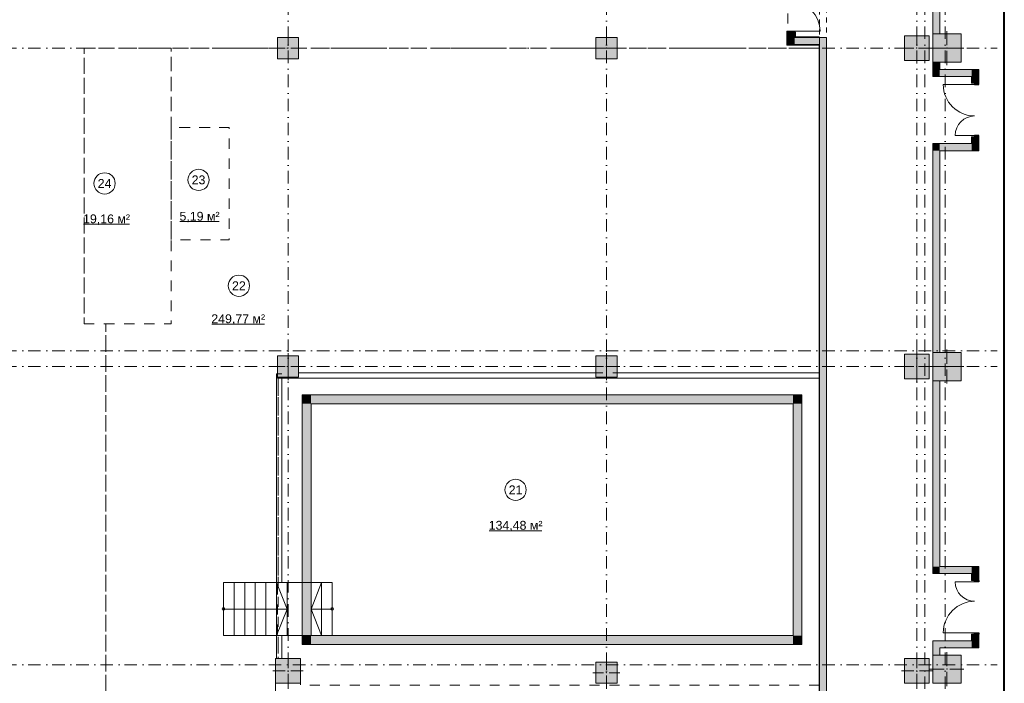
# Model space of a CAD drawing. Header units: millimetres. Extents: x 0 to 1184, y 0 to 836.
# Tile 56 of 66: x 906 to 1184, y 360 to 548. Entities that reach past the tile are written whole.
import ezdxf
from ezdxf.xclip import XClip

# ---------------------------------------------------------------- set-up
doc = ezdxf.new("R2010")
doc.units = ezdxf.units.MM
doc.header["$MEASUREMENT"] = 0
doc.header["$XCLIPFRAME"] = 0
for name, pattern in [('короткая штриховая', [2.822222, 1.411111, -1.411111]), ('Штриховая', [5.644444, 2.822222, -2.822222]), ('Штрихпунктирная', [6.702778, 3.527778, -1.763889, 0, -1.411111])]:
    doc.linetypes.add(name, pattern=pattern)
for name, color, linetype in [('Конструктив - ГКЛ', 7, 'Continuous'), ('Конструктив - Колонны', 7, 'Continuous'), ('Конструктив - Лестницы в бассейны', 7, 'Continuous'), ('Конструктив - стены бассейнов жб нов', 7, 'Continuous'), ('Конструктив - Стены Блок 200 нов', 7, 'Continuous'), ('Конструктив - Стены Внутр сущ.', 7, 'Continuous'), ('Элемент Модели - Зона', 7, 'Continuous'), ('Элемент Модели - Оси', 7, 'Continuous')]:
    doc.layers.add(name, color=color, linetype=linetype)
doc.styles.add('СГЕНЕРИР_СТИЛЬ_3', font='txt')

# ---------------------------------------------------------------- blocks, each defined once
blk = doc.blocks.new('Чертеж_4_4', base_point=(-278.48, 89.56))
at = {"layer": 'Конструктив - ГКЛ', "linetype": 'Continuous', "lineweight": 0, "true_color": 0x000000}
for points in [[(1131.65, 542.56), (1131.77, 542.56), (1131.77, 542.66), (1131.65, 542.66)], [(1131.65, 540.56), (1131.65, 272.81), (1131.77, 272.81), (1131.77, 540.56)]]:
    blk.add_hatch(color=18, dxfattribs=at).paths.add_polyline_path(points)
at = {"layer": 'Конструктив - Колонны', "linetype": 'Continuous', "lineweight": 0, "true_color": 0x000000}
for points in [[(1155.77, 536.06), (1162.77, 536.06), (1162.77, 543.06), (1155.77, 543.06)], [(1163.77, 535.56), (1171.77, 535.56), (1171.77, 543.56), (1163.77, 543.56)], [(978.52, 536.56), (984.52, 536.56), (984.52, 542.56), (978.52, 542.56)], [(1068.52, 536.56), (1074.52, 536.56), (1074.52, 542.56), (1068.52, 542.56)], [(978.52, 446.56), (984.52, 446.56), (984.52, 452.56), (978.52, 452.56)], [(1068.52, 446.56), (1074.52, 446.56), (1074.52, 452.56), (1068.52, 452.56)], [(1155.77, 446.06), (1162.77, 446.06), (1162.77, 453.06), (1155.77, 453.06)], [(1163.77, 445.56), (1171.77, 445.56), (1171.77, 453.56), (1163.77, 453.56)], [(1163.77, 360.06), (1171.77, 360.06), (1171.77, 368.06), (1163.77, 368.06)], [(978.02, 360.06), (985.02, 360.06), (985.02, 367.06), (978.02, 367.06)], [(1068.52, 360.06), (1074.52, 360.06), (1074.52, 366.06), (1068.52, 366.06)], [(1155.77, 360.06), (1162.77, 360.06), (1162.77, 367.06), (1155.77, 367.06)]]:
    blk.add_hatch(color=18, dxfattribs=at).paths.add_polyline_path(points)
at = {"layer": 'Конструктив - стены бассейнов жб нов', "linetype": 'Continuous', "lineweight": 0, "true_color": 0x000000}
for points in [[(988.02, 439.06), (985.52, 441.56), (985.52, 439.06)], [(988.02, 441.56), (985.52, 441.56), (988.02, 439.06)], [(988.02, 439.06), (1124.27, 439.06), (1124.27, 441.56), (988.02, 441.56)], [(1124.27, 439.06), (1126.77, 441.56), (1124.27, 441.56)], [(1124.27, 439.06), (1126.77, 439.06), (1126.77, 441.56)], [(988.02, 373.56), (988.02, 439.06), (985.52, 439.06), (985.52, 373.56)], [(1124.27, 439.06), (1124.27, 373.56), (1126.77, 373.56), (1126.77, 439.06)], [(988.02, 373.56), (985.52, 371.06), (988.02, 371.06)], [(985.52, 373.56), (985.52, 371.06), (988.02, 373.56)], [(1124.27, 373.56), (988.02, 373.56), (988.02, 371.06), (1124.27, 371.06)], [(1124.27, 371.06), (1126.77, 371.06), (1124.27, 373.56)], [(1124.27, 373.56), (1126.77, 371.06), (1126.77, 373.56)]]:
    blk.add_hatch(color=18, dxfattribs=at).paths.add_polyline_path(points)
at = {"layer": 'Конструктив - Стены Блок 200 нов', "linetype": 'Continuous', "lineweight": 0, "true_color": 0x000000}
for points in [[(1122.57, 543.91), (1123.72, 543.91), (1123.72, 544.31), (1122.57, 544.31)], [(1122.57, 540.56), (1122.77, 540.56), (1122.77, 543.91), (1122.57, 543.91)], [(1122.77, 542.56), (1124.77, 542.56), (1124.77, 543.91), (1123.72, 543.91), (1122.77, 543.91)], [(1124.97, 543.91), (1124.97, 544.11), (1123.72, 544.11), (1123.72, 543.91), (1124.77, 543.91)], [(1124.77, 542.76), (1124.97, 542.76), (1124.97, 543.91), (1124.77, 543.91)], [(1124.97, 542.76), (1124.77, 542.56), (1124.97, 542.56)], [(1124.77, 542.76), (1124.77, 542.56), (1124.97, 542.76)], [(1124.97, 542.56), (1131.65, 542.56), (1131.65, 542.76), (1124.97, 542.76)], [(1122.57, 540.36), (1122.77, 540.36), (1122.77, 540.56)], [(1122.57, 540.56), (1122.57, 540.36), (1122.77, 540.56)], [(1124.77, 542.56), (1122.77, 540.56), (1124.77, 540.56)], [(1122.77, 542.56), (1122.77, 540.56), (1124.77, 542.56)], [(1122.77, 540.56), (1122.77, 540.36), (1131.65, 540.36), (1131.65, 540.56)], [(1124.77, 540.56), (1131.65, 540.56), (1131.65, 542.56), (1124.77, 542.56)], [(1131.65, 542.56), (1131.65, 540.56), (1131.77, 540.56), (1131.77, 542.56)], [(1131.72, 542.56), (1131.72, 540.56), (1131.77, 540.56), (1131.77, 542.56)]]:
    blk.add_hatch(color=18, dxfattribs=at).paths.add_polyline_path(points)
at = {"layer": 'Конструктив - Стены Внутр сущ.', "linetype": 'Continuous', "lineweight": 0, "true_color": 0x000000}
for points in [[(1163.77, 570.56), (1163.77, 543.56), (1165.77, 543.56), (1165.77, 570.56)], [(1131.77, 449.56), (1133.77, 449.56), (1133.77, 542.56), (1131.77, 542.56)], [(1163.77, 533.56), (1165.77, 533.56), (1165.77, 535.56), (1163.77, 535.56)], [(1165.77, 533.56), (1163.77, 531.56), (1165.77, 531.56)], [(1165.77, 533.56), (1163.77, 533.56), (1163.77, 531.56)], [(1165.77, 531.56), (1174.77, 531.56), (1174.77, 533.56), (1165.77, 533.56)], [(1174.77, 531.56), (1176.77, 533.56), (1174.77, 533.56)], [(1174.77, 531.56), (1176.77, 531.56), (1176.77, 533.56)], [(1174.77, 531.56), (1174.77, 529.66), (1176.77, 529.66), (1176.77, 531.56)], [(1175.62, 529.66), (1175.62, 529.26), (1176.77, 529.26), (1176.77, 529.66)], [(1163.77, 510.56), (1165.77, 510.56), (1163.77, 512.56)], [(1163.77, 512.56), (1165.77, 510.56), (1165.77, 512.56)], [(1174.77, 512.56), (1165.77, 512.56), (1165.77, 510.56), (1174.77, 510.56)], [(1174.77, 512.56), (1176.77, 512.56), (1176.77, 514.46), (1174.77, 514.46)], [(1174.77, 510.56), (1176.77, 510.56), (1174.77, 512.56)], [(1174.77, 512.56), (1176.77, 510.56), (1176.77, 512.56)], [(1176.77, 514.46), (1176.77, 514.86), (1175.62, 514.86), (1175.62, 514.46)], [(1163.77, 510.56), (1163.77, 453.56), (1165.77, 453.56), (1165.77, 510.56)], [(1133.77, 197.76), (1133.77, 449.56), (1131.77, 449.56), (1131.77, 197.76)], [(1163.77, 393.06), (1165.77, 393.06), (1165.77, 445.56), (1163.77, 445.56)], [(1165.77, 393.06), (1163.77, 391.06), (1165.77, 391.06)], [(1165.77, 393.06), (1163.77, 393.06), (1163.77, 391.06)], [(1165.77, 391.06), (1174.77, 391.06), (1174.77, 393.06), (1165.77, 393.06)], [(1174.77, 391.06), (1176.77, 393.06), (1174.77, 393.06)], [(1174.77, 391.06), (1176.77, 391.06), (1176.77, 393.06)], [(1174.77, 391.06), (1174.77, 389.16), (1176.77, 389.16), (1176.77, 391.06)], [(1176.77, 389.16), (1175.62, 389.16), (1175.62, 388.76), (1176.77, 388.76)], [(1174.77, 372.06), (1176.77, 372.06), (1176.77, 373.96), (1174.77, 373.96)], [(1175.62, 373.96), (1176.77, 373.96), (1176.77, 374.36), (1175.62, 374.36)], [(1163.77, 372.06), (1163.77, 368.06), (1165.77, 368.06), (1165.77, 372.06)], [(1174.77, 372.06), (1165.77, 372.06), (1165.77, 370.06), (1174.77, 370.06)], [(1174.77, 370.06), (1176.77, 370.06), (1174.77, 372.06)], [(1174.77, 372.06), (1176.77, 370.06), (1176.77, 372.06)]]:
    blk.add_hatch(color=18, dxfattribs=at).paths.add_polyline_path(points)
at = {"layer": 'Конструктив - ГКЛ', "color": 251, "linetype": 'Continuous', "lineweight": 5, "true_color": 0x575757}
blk.add_line((1131.77, 542.66), (1131.65, 542.66), dxfattribs=at)
blk.add_line((1131.77, 542.66), (1131.65, 542.66), dxfattribs=at)
at = {"layer": 'Конструктив - ГКЛ', "color": 251, "linetype": 'Continuous', "lineweight": 20, "true_color": 0x575757}
for p, q in [((1131.77, 542.56), (1131.65, 542.56)), ((1131.77, 542.56), (1131.65, 542.56)), ((1131.65, 540.56), (1131.77, 540.56)), ((1131.65, 540.56), (1131.77, 540.56)), ((1131.77, 540.56), (1131.77, 542.56))]:
    blk.add_line(p, q, dxfattribs=at)
at = {"layer": 'Конструктив - ГКЛ', "color": 251, "linetype": 'Continuous', "lineweight": 20, "true_color": 0x575757, "flags": 128}
for points in [[(1131.65, 542.66), (1131.65, 542.56)], [(1131.65, 540.56), (1131.65, 272.81)], [(1131.77, 272.81), (1131.77, 542.66)]]:
    blk.add_lwpolyline(points, dxfattribs=at)
at = {"layer": 'Конструктив - Колонны', "color": 251, "linetype": 'Continuous', "lineweight": 5, "true_color": 0x575757}
for p, q in [((981.52, 540.36), (981.52, 543.36)), ((1071.52, 540.36), (1071.52, 543.36)), ((1159.27, 540.36), (1159.27, 543.86)), ((1167.77, 540.36), (1167.77, 544.36)), ((980.72, 539.56), (977.72, 539.56)), ((981.52, 538.76), (981.52, 535.76)), ((982.32, 539.56), (985.32, 539.56)), ((1070.72, 539.56), (1067.72, 539.56)), ((1071.52, 538.76), (1071.52, 535.76)), ((1072.32, 539.56), (1075.32, 539.56)), ((1158.47, 539.56), (1154.97, 539.56)), ((1159.27, 538.76), (1159.27, 535.26)), ((1160.07, 539.56), (1163.57, 539.56)), ((1166.97, 539.56), (1162.97, 539.56)), ((1167.77, 538.76), (1167.77, 534.76)), ((1168.57, 539.56), (1172.57, 539.56)), ((1159.27, 450.36), (1159.27, 453.86)), ((1167.77, 450.36), (1167.77, 454.36)), ((981.52, 450.36), (981.52, 453.36)), ((1071.52, 450.36), (1071.52, 453.36)), ((980.72, 449.56), (977.72, 449.56)), ((981.52, 448.76), (981.52, 445.76)), ((982.32, 449.56), (985.32, 449.56)), ((1070.72, 449.56), (1067.72, 449.56)), ((1071.52, 448.76), (1071.52, 445.76)), ((1072.32, 449.56), (1075.32, 449.56)), ((1158.47, 449.56), (1154.97, 449.56)), ((1159.27, 448.76), (1159.27, 445.26)), ((1160.07, 449.56), (1163.57, 449.56)), ((1166.97, 449.56), (1162.97, 449.56)), ((1167.77, 448.76), (1167.77, 444.76)), ((1168.57, 449.56), (1172.57, 449.56)), ((981.52, 364.36), (981.52, 367.86)), ((1159.27, 364.36), (1159.27, 367.86)), ((1167.77, 364.86), (1167.77, 368.86)), ((1071.52, 363.86), (1071.52, 366.86)), ((980.72, 363.56), (977.22, 363.56)), ((981.52, 362.76), (981.52, 359.26)), ((982.32, 363.56), (985.82, 363.56)), ((1070.72, 363.06), (1067.72, 363.06)), ((1071.52, 362.26), (1071.52, 359.26)), ((1072.32, 363.06), (1075.32, 363.06)), ((1158.47, 363.56), (1154.97, 363.56)), ((1159.27, 362.76), (1159.27, 359.26)), ((1160.07, 363.56), (1163.57, 363.56)), ((1166.97, 364.06), (1162.97, 364.06)), ((1167.77, 363.26), (1167.77, 359.26)), ((1168.57, 364.06), (1172.57, 364.06))]:
    blk.add_line(p, q, dxfattribs=at)
at = {"layer": 'Конструктив - Колонны', "color": 251, "linetype": 'Continuous', "lineweight": 15, "true_color": 0x575757, "flags": 128}
for points in [[(1155.77, 536.06), (1162.77, 536.06), (1162.77, 543.06), (1155.77, 543.06)], [(1163.77, 535.56), (1171.77, 535.56), (1171.77, 543.56), (1163.77, 543.56)], [(978.52, 536.56), (984.52, 536.56), (984.52, 542.56), (978.52, 542.56)], [(1068.52, 536.56), (1074.52, 536.56), (1074.52, 542.56), (1068.52, 542.56)], [(978.52, 446.56), (984.52, 446.56), (984.52, 452.56), (978.52, 452.56)], [(1068.52, 446.56), (1074.52, 446.56), (1074.52, 452.56), (1068.52, 452.56)], [(1155.77, 446.06), (1162.77, 446.06), (1162.77, 453.06), (1155.77, 453.06)], [(1163.77, 445.56), (1171.77, 445.56), (1171.77, 453.56), (1163.77, 453.56)], [(1163.77, 360.06), (1171.77, 360.06), (1171.77, 368.06), (1163.77, 368.06)], [(978.02, 360.06), (985.02, 360.06), (985.02, 367.06), (978.02, 367.06)], [(1068.52, 360.06), (1074.52, 360.06), (1074.52, 366.06), (1068.52, 366.06)], [(1155.77, 360.06), (1162.77, 360.06), (1162.77, 367.06), (1155.77, 367.06)]]:
    blk.add_lwpolyline(points, close=True, dxfattribs=at)
at = {"layer": 'Конструктив - Колонны', "color": 251, "linetype": 'Continuous', "lineweight": 5, "true_color": 0x575757}
for p in [(981.52, 539.56), (1071.52, 539.56), (1159.27, 539.56), (1167.77, 539.56), (981.52, 449.56), (1071.52, 449.56), (1159.27, 449.56), (1167.77, 449.56), (981.52, 363.56), (1071.52, 363.06), (1159.27, 363.56), (1167.77, 364.06)]:
    blk.add_point(p, dxfattribs=at)
at = {"layer": 'Конструктив - Лестницы в бассейны', "color": 7, "linetype": 'Continuous', "lineweight": 15, "flags": 128}
blk.add_lwpolyline([(988.02, 373.56), (978.27, 373.56), (978.27, 388.56), (988.02, 388.56)], close=True, dxfattribs=at)
for points in [[(963.27, 381.44, -1), (963.27, 380.69, -1)], [(994.02, 380.69, -1), (994.02, 381.44, -1)]]:
    blk.add_lwpolyline(points, format="xyb", close=True, dxfattribs=at)
at = {"layer": 'Конструктив - стены бассейнов жб нов', "color": 251, "linetype": 'Continuous', "lineweight": 15, "true_color": 0x575757}
for p, q in [((1131.65, 447.69), (1131.65, 447.81)), ((1131.65, 447.56), (1131.65, 447.69)), ((1131.65, 446.56), (1131.65, 447.56)), ((1131.65, 446.44), (1131.65, 446.56)), ((1131.65, 446.31), (1131.65, 446.44))]:
    blk.add_line(p, q, dxfattribs=at)
at = {"layer": 'Конструктив - стены бассейнов жб нов', "color": 251, "linetype": 'Continuous', "lineweight": 15, "true_color": 0x575757, "flags": 128}
for points in [[(978.27, 447.56), (978.27, 388.56)], [(978.27, 447.56), (978.4, 447.56)], [(978.4, 447.56), (978.52, 447.56)], [(978.52, 447.56), (979.52, 447.56)], [(978.52, 446.56), (978.52, 446.44)], [(978.52, 446.44), (978.52, 446.31)], [(978.52, 446.31), (1131.65, 446.31)], [(979.52, 447.56), (979.65, 447.56)], [(979.65, 447.56), (979.77, 447.56)], [(979.77, 388.56), (979.77, 446.56)], [(1068.52, 447.81), (984.52, 447.81)], [(1131.65, 447.81), (1074.52, 447.81)], [(1131.77, 447.81), (1131.77, 447.69)], [(1131.77, 447.69), (1131.77, 447.56)], [(1131.77, 447.56), (1131.77, 446.56)], [(1131.77, 446.56), (1131.77, 446.44)], [(1131.77, 446.44), (1131.77, 446.31)], [(978.27, 388.56), (978.4, 388.56)], [(978.4, 388.56), (978.52, 388.56)], [(978.52, 388.56), (979.52, 388.56)], [(979.52, 388.56), (979.65, 388.56)], [(979.65, 388.56), (979.77, 388.56)], [(978.27, 373.56), (978.27, 367.11)], [(978.27, 373.56), (978.4, 373.56)], [(978.4, 373.56), (978.52, 373.56)], [(978.52, 373.56), (979.52, 373.56)], [(979.52, 373.56), (979.65, 373.56)], [(979.65, 373.56), (979.77, 373.56)], [(979.77, 367.11), (979.77, 373.56)], [(978.27, 367.11), (978.4, 367.11)], [(978.4, 367.11), (978.52, 367.11)], [(978.52, 367.11), (979.52, 367.11)], [(979.52, 367.11), (979.65, 367.11)], [(979.65, 367.11), (979.77, 367.11)]]:
    blk.add_lwpolyline(points, dxfattribs=at)
at = {"layer": 'Конструктив - стены бассейнов жб нов', "color": 251, "linetype": 'Continuous', "lineweight": 20, "true_color": 0x575757, "flags": 128}
for points in [[(985.52, 441.56), (985.52, 439.06)], [(1124.27, 441.56), (985.52, 441.56)], [(1126.77, 441.56), (1124.27, 441.56)], [(1126.77, 371.06), (1126.77, 441.56)], [(985.52, 439.06), (985.52, 371.06)], [(988.02, 439.06), (1124.27, 439.06)], [(988.02, 373.56), (988.02, 439.06)], [(1124.27, 439.06), (1124.27, 373.56)], [(1124.27, 373.56), (988.02, 373.56)], [(985.52, 371.06), (988.02, 371.06)], [(988.02, 371.06), (1124.27, 371.06)], [(1126.77, 371.06), (1124.27, 371.06)]]:
    blk.add_lwpolyline(points, dxfattribs=at)
at = {"layer": 'Конструктив - Стены Блок 200 нов', "color": 251, "linetype": 'Continuous', "lineweight": 5, "true_color": 0x575757}
for p, q in [((1122.57, 543.91), (1122.57, 544.31)), ((1122.57, 544.31), (1123.72, 544.31)), ((1123.72, 543.91), (1122.57, 543.91)), ((1122.57, 543.91), (1122.77, 543.91)), ((1122.57, 543.91), (1122.77, 543.91)), ((1122.77, 543.91), (1123.72, 543.91)), ((1122.77, 543.91), (1123.72, 543.91)), ((1123.72, 544.31), (1123.72, 543.91)), ((1123.72, 544.31), (1131.97, 544.31)), ((1123.72, 544.11), (1124.97, 544.11)), ((1124.97, 543.91), (1124.97, 544.11))]:
    blk.add_line(p, q, dxfattribs=at)
at = {"layer": 'Конструктив - Стены Блок 200 нов', "color": 251, "linetype": 'Continuous', "lineweight": 20, "true_color": 0x575757}
for p, q in [((1122.57, 543.91), (1122.77, 543.91)), ((1122.77, 543.91), (1122.77, 542.56)), ((1122.77, 543.91), (1123.72, 543.91)), ((1123.72, 544.11), (1124.97, 544.11)), ((1123.72, 543.91), (1123.72, 544.11)), ((1124.77, 543.91), (1123.72, 543.91)), ((1124.77, 542.56), (1124.77, 543.91)), ((1124.97, 543.91), (1124.97, 544.11)), ((1122.77, 542.56), (1122.77, 540.56)), ((1122.77, 540.56), (1124.77, 540.56)), ((1122.77, 540.56), (1124.77, 540.56)), ((1124.77, 542.56), (1124.97, 542.56)), ((1124.77, 542.56), (1124.97, 542.56)), ((1124.77, 540.56), (1131.65, 540.56)), ((1131.65, 542.56), (1124.97, 542.56))]:
    blk.add_line(p, q, dxfattribs=at)
at = {"layer": 'Конструктив - Стены Блок 200 нов', "color": 251, "linetype": 'Continuous', "lineweight": 20, "true_color": 0x575757, "flags": 128}
for points in [[(1122.57, 543.91), (1122.57, 540.36)], [(1124.97, 542.76), (1124.97, 543.91)], [(1131.65, 542.76), (1124.97, 542.76)], [(1131.65, 542.56), (1131.65, 542.76)], [(1122.57, 540.36), (1122.77, 540.36)], [(1122.77, 540.36), (1131.65, 540.36)], [(1131.65, 540.36), (1131.65, 540.56)]]:
    blk.add_lwpolyline(points, dxfattribs=at)
at = {"layer": 'Конструктив - Стены Блок 200 нов', "color": 251, "linetype": 'Continuous', "lineweight": 5, "true_color": 0x575757}
blk.add_arc((1123.72, 544.31), 8.25, 0, 90, dxfattribs=at)
at = {"layer": 'Конструктив - Стены Внутр сущ.', "color": 251, "linetype": 'Continuous', "lineweight": 20, "true_color": 0x575757}
for p, q in [((1133.77, 542.56), (1131.77, 542.56)), ((1133.77, 542.56), (1131.77, 542.56)), ((1174.77, 529.66), (1174.77, 530.03)), ((1174.77, 529.66), (1174.77, 530.03)), ((1174.77, 529.66), (1174.77, 530.03)), ((1175.62, 529.66), (1174.77, 529.66)), ((1175.62, 529.66), (1174.77, 529.66)), ((1175.62, 529.66), (1174.77, 529.66)), ((1176.77, 529.66), (1175.62, 529.66)), ((1176.77, 529.66), (1175.62, 529.66)), ((1176.77, 529.66), (1175.62, 529.66)), ((1176.77, 529.66), (1176.77, 530.03)), ((1176.77, 529.66), (1176.77, 530.03)), ((1176.77, 529.66), (1176.77, 530.03)), ((1174.77, 514.46), (1174.77, 514.09)), ((1175.62, 514.46), (1174.77, 514.46)), ((1175.62, 514.46), (1174.77, 514.46)), ((1175.62, 514.46), (1174.77, 514.46)), ((1174.77, 514.46), (1174.77, 514.09)), ((1174.77, 514.46), (1174.77, 514.09)), ((1176.77, 514.46), (1175.62, 514.46)), ((1176.77, 514.46), (1175.62, 514.46)), ((1176.77, 514.46), (1175.62, 514.46)), ((1176.77, 514.46), (1176.77, 514.09)), ((1176.77, 514.46), (1176.77, 514.09)), ((1176.77, 514.46), (1176.77, 514.09)), ((1174.77, 389.16), (1174.77, 389.53)), ((1174.77, 389.16), (1174.77, 389.53)), ((1174.77, 389.16), (1174.77, 389.53)), ((1175.62, 389.16), (1174.77, 389.16)), ((1175.62, 389.16), (1174.77, 389.16)), ((1175.62, 389.16), (1174.77, 389.16)), ((1176.77, 389.16), (1175.62, 389.16)), ((1176.77, 389.16), (1175.62, 389.16)), ((1176.77, 389.16), (1175.62, 389.16)), ((1176.77, 389.16), (1176.77, 389.53)), ((1176.77, 389.16), (1176.77, 389.53)), ((1176.77, 389.16), (1176.77, 389.53)), ((1174.77, 373.96), (1174.77, 373.59)), ((1175.62, 373.96), (1174.77, 373.96)), ((1175.62, 373.96), (1174.77, 373.96)), ((1175.62, 373.96), (1174.77, 373.96)), ((1174.77, 373.96), (1174.77, 373.59)), ((1174.77, 373.96), (1174.77, 373.59)), ((1176.77, 373.96), (1175.62, 373.96)), ((1176.77, 373.96), (1175.62, 373.96)), ((1176.77, 373.96), (1175.62, 373.96)), ((1176.77, 373.96), (1176.77, 373.59)), ((1176.77, 373.96), (1176.77, 373.59)), ((1176.77, 373.96), (1176.77, 373.59))]:
    blk.add_line(p, q, dxfattribs=at)
at = {"layer": 'Конструктив - Стены Внутр сущ.', "color": 251, "linetype": 'Continuous', "lineweight": 15, "true_color": 0x575757}
for p, q in [((1175.62, 529.26), (1166.74, 529.26)), ((1175.62, 514.86), (1170.1, 514.86)), ((1175.62, 388.76), (1170.1, 388.76)), ((1175.62, 374.36), (1166.74, 374.36))]:
    blk.add_line(p, q, dxfattribs=at)
at = {"layer": 'Конструктив - Стены Внутр сущ.', "color": 251, "linetype": 'Continuous', "lineweight": 30, "true_color": 0x575757}
for p, q in [((1175.62, 529.66), (1175.62, 529.26)), ((1176.77, 529.66), (1175.62, 529.66)), ((1175.62, 529.26), (1176.77, 529.26)), ((1176.77, 529.26), (1176.77, 529.66)), ((1176.77, 514.86), (1175.62, 514.86)), ((1175.62, 514.86), (1175.62, 514.46)), ((1175.62, 514.46), (1176.77, 514.46)), ((1176.77, 514.46), (1176.77, 514.86)), ((1175.62, 388.76), (1175.62, 389.16)), ((1175.62, 389.16), (1176.77, 389.16)), ((1176.77, 388.76), (1175.62, 388.76)), ((1176.77, 389.16), (1176.77, 388.76)), ((1175.62, 373.96), (1175.62, 374.36)), ((1175.62, 374.36), (1176.77, 374.36)), ((1176.77, 373.96), (1175.62, 373.96)), ((1176.77, 374.36), (1176.77, 373.96))]:
    blk.add_line(p, q, dxfattribs=at)
at = {"layer": 'Конструктив - Стены Внутр сущ.', "color": 251, "linetype": 'Continuous', "lineweight": 20, "true_color": 0x575757, "flags": 128}
for points in [[(1163.77, 570.56), (1163.77, 543.56)], [(1165.77, 543.56), (1165.77, 570.56)], [(1131.77, 542.56), (1131.77, 449.56)], [(1133.77, 449.56), (1133.77, 542.56)], [(1163.77, 535.56), (1163.77, 531.56)], [(1165.77, 533.56), (1165.77, 535.56)], [(1174.77, 533.56), (1165.77, 533.56)], [(1176.77, 533.56), (1174.77, 533.56)], [(1176.77, 529.66), (1176.77, 533.56)], [(1163.77, 531.56), (1165.77, 531.56)], [(1165.77, 531.56), (1174.77, 531.56)], [(1174.77, 531.56), (1174.77, 529.66)], [(1163.77, 512.56), (1163.77, 510.56)], [(1174.77, 512.56), (1163.77, 512.56)], [(1174.77, 514.46), (1174.77, 512.56)], [(1176.77, 510.56), (1176.77, 514.46)], [(1163.77, 510.56), (1163.77, 453.56)], [(1165.77, 510.56), (1174.77, 510.56)], [(1165.77, 453.56), (1165.77, 510.56)], [(1176.77, 510.56), (1174.77, 510.56)], [(1131.77, 449.56), (1131.77, 197.76)], [(1133.77, 197.76), (1133.77, 449.56)], [(1163.77, 445.56), (1163.77, 391.06)], [(1165.77, 393.06), (1165.77, 445.56)], [(1174.77, 393.06), (1165.77, 393.06)], [(1176.77, 393.06), (1174.77, 393.06)], [(1176.77, 389.16), (1176.77, 393.06)], [(1163.77, 391.06), (1165.77, 391.06)], [(1165.77, 391.06), (1174.77, 391.06)], [(1174.77, 391.06), (1174.77, 389.16)], [(1174.77, 373.96), (1174.77, 372.06)], [(1176.77, 370.06), (1176.77, 373.96)], [(1163.77, 372.06), (1163.77, 368.06)], [(1165.77, 372.06), (1163.77, 372.06)], [(1174.77, 372.06), (1165.77, 372.06)], [(1165.77, 370.06), (1174.77, 370.06)], [(1165.77, 368.06), (1165.77, 370.06)], [(1176.77, 370.06), (1174.77, 370.06)]]:
    blk.add_lwpolyline(points, dxfattribs=at)
at = {"layer": 'Конструктив - Стены Внутр сущ.', "color": 251, "linetype": 'Continuous', "lineweight": 5, "true_color": 0x575757}
for centre, radius, start, end in [((1175.62, 529.26), 8.88, 180, 270), ((1175.62, 514.86), 5.52, 90, 180), ((1175.62, 388.76), 5.52, 180, 270), ((1175.62, 374.36), 8.88, 90, 180)]:
    blk.add_arc(centre, radius, start, end, dxfattribs=at)
at = {"layer": 'Элемент Модели - Зона', "color": 7, "linetype": 'Continuous', "lineweight": 15}
for p, q in [((950.96, 490.52), (962.07, 490.52)), ((923.71, 489.78), (936.72, 489.78)), ((959.98, 461.56), (974.89, 461.56)), ((1038.4, 403.19), (1053.3, 403.19)), ((963.27, 373.56), (963.27, 388.56)), ((963.27, 388.56), (966.27, 388.56)), ((966.27, 388.56), (966.27, 373.56)), ((966.27, 373.56), (966.27, 388.56)), ((966.27, 388.56), (969.27, 388.56)), ((969.27, 388.56), (969.27, 373.56)), ((969.27, 373.56), (969.27, 388.56)), ((969.27, 388.56), (972.27, 388.56)), ((972.27, 388.56), (972.27, 373.56)), ((972.27, 373.56), (972.27, 388.56)), ((972.27, 388.56), (975.27, 388.56)), ((975.27, 388.56), (975.27, 373.56)), ((975.27, 373.56), (975.27, 388.56)), ((975.27, 388.56), (978.27, 388.56)), ((978.27, 388.56), (978.27, 373.56)), ((978.27, 373.56), (978.27, 388.56)), ((978.27, 388.56), (981.27, 388.56)), ((978.27, 388.56), (981.27, 381.06)), ((981.27, 388.56), (981.27, 373.56)), ((988.02, 373.56), (988.02, 388.56)), ((988.02, 388.56), (991.02, 388.56)), ((988.02, 381.06), (991.02, 388.56)), ((991.02, 373.56), (991.02, 388.56)), ((991.02, 388.56), (994.02, 388.56)), ((991.02, 388.56), (991.02, 373.56)), ((994.02, 388.56), (994.02, 373.56)), ((963.27, 381.06), (966.27, 381.06)), ((966.27, 381.06), (978.27, 381.06)), ((978.27, 381.06), (981.27, 381.06)), ((981.27, 381.06), (978.27, 373.56)), ((991.02, 381.06), (988.02, 381.06)), ((991.02, 373.56), (988.02, 381.06)), ((994.02, 381.06), (991.02, 381.06)), ((966.27, 373.56), (963.27, 373.56)), ((969.27, 373.56), (966.27, 373.56)), ((972.27, 373.56), (969.27, 373.56)), ((975.27, 373.56), (972.27, 373.56)), ((978.27, 373.56), (975.27, 373.56)), ((981.27, 373.56), (978.27, 373.56)), ((991.02, 373.56), (988.02, 373.56)), ((994.02, 373.56), (991.02, 373.56))]:
    blk.add_line(p, q, dxfattribs=at)
at = {"layer": 'Элемент Модели - Зона', "color": 7, "linetype": 'Штриховая', "lineweight": 15, "flags": 128}
for points in [[(83.02, 539.14), (82.62, 539.14), (82.62, 452.76), (140.32, 452.76), (140.32, 480.98), (172.95, 513.62), (173.09, 513.47), (173.09, 513.76), (354.52, 513.76), (354.52, 513.56), (495.52, 513.56), (495.52, 513.76), (862.33, 513.76), (894.69, 481.33), (894.72, 477.98), (894.72, 452.61), (895.12, 452.61), (895.12, 432.56), (892.72, 432.56), (892.72, 446.56), (888.52, 446.56), (888.52, 450.56), (804.52, 450.56), (804.52, 446.56), (798.52, 446.56), (798.52, 450.56), (714.72, 450.56), (714.72, 359.26), (798.52, 359.26), (798.52, 366.06), (804.52, 366.06), (804.52, 354.16), (845.32, 354.16), (845.32, 363.26), (846.52, 363.26), (846.52, 301.37), (892.72, 301.37), (892.72, 352.06), (888.02, 352.06), (888.02, 367.06), (892.72, 367.06), (892.72, 417.56), (895.12, 417.56), (895.12, 291.06), (892.72, 291.06), (892.72, 298.97), (714.72, 298.97), (714.72, 236.06), (892.72, 236.06), (892.72, 266.56), (888.52, 266.56), (888.52, 272.82), (892.72, 272.82), (892.72, 276.06), (895.12, 276.06), (895.12, 272.76), (930.02, 272.76), (930.02, 461.62), (923.91, 461.62), (923.91, 539.56), (978.52, 539.56), (978.52, 542.56), (984.52, 542.56), (984.52, 539.56), (1131.77, 539.56), (1131.77, 540.56), (1122.77, 540.56), (1122.77, 564.56), (1048.52, 564.56), (1048.52, 626.36), (1026.82, 626.36), (1026.82, 632.56), (1013.35, 632.56), (984.52, 632.56), (984.52, 626.56), (978.52, 626.56), (978.52, 631.69), (969.52, 631.69), (894.52, 631.69), (894.52, 626.56), (888.52, 626.56), (888.52, 631.69), (804.52, 631.69), (804.52, 626.56), (798.52, 626.56), (798.52, 631.69), (714.52, 631.69), (714.52, 626.56), (708.52, 626.56), (708.52, 631.69), (628.02, 631.69), (628.02, 626.56), (622.02, 626.56), (621.02, 626.56), (621.02, 575.89), (496.02, 575.89), (496.02, 627.56), (496.02, 706.46), (496.12, 706.46), (496.12, 768.06), (468.72, 768.06), (468.72, 686.86), (461.17, 686.86), (461.17, 631.68), (444.52, 631.68), (444.52, 626.56), (438.52, 626.56), (438.52, 631.68), (354.52, 631.68), (354.52, 626.56), (348.52, 626.56), (348.52, 631.68), (331.77, 631.68), (331.77, 554.56), (331.77, 539.56), (264.52, 539.56), (264.52, 536.56), (258.52, 536.56), (258.52, 539.56), (174.52, 539.56), (174.52, 536.56), (168.52, 536.56), (168.52, 539.56), (89.02, 539.56), (89.02, 536.56), (83.02, 536.56)], [(923.91, 461.62), (930.02, 461.62), (948.48, 461.62), (948.48, 485.35), (948.48, 517.09), (948.48, 539.56), (923.91, 539.56)], [(930.02, 272.66), (930.02, 272.56), (945.62, 272.56), (945.62, 272.76), (978.77, 272.76), (978.77, 330.56), (978.52, 330.56), (978.52, 345.56), (978.77, 345.56), (978.77, 352.06), (978.02, 352.06), (978.02, 367.06), (978.77, 367.06), (978.77, 373.56), (978.52, 373.56), (978.52, 388.56), (978.77, 388.56), (978.77, 446.56), (978.52, 446.56), (978.52, 452.56), (984.52, 452.56), (984.52, 447.81), (1068.52, 447.81), (1068.52, 452.56), (1074.52, 452.56), (1074.52, 447.81), (1131.77, 447.81), (1131.77, 539.56), (1105.33, 539.56), (1074.52, 539.56), (1074.52, 536.56), (1068.52, 536.56), (1068.52, 539.56), (984.52, 539.56), (984.52, 536.56), (978.52, 536.56), (978.52, 539.56), (948.48, 539.56), (948.48, 517.09), (964.85, 517.09), (964.85, 485.35), (948.48, 485.35), (948.48, 461.62), (930.02, 461.62)], [(964.85, 517.09), (948.48, 517.09), (948.48, 485.35), (964.85, 485.35)], [(978.77, 446.56), (978.77, 367.06), (985.02, 367.06), (985.02, 359.56), (1131.77, 359.56), (1131.77, 447.81), (984.52, 447.81), (984.52, 446.56)]]:
    blk.add_lwpolyline(points, close=True, dxfattribs=at)
at = {"layer": 'Элемент Модели - Зона', "color": 7, "linetype": 'короткая штриховая', "lineweight": 15, "flags": 128}
blk.add_lwpolyline([(1133.77, 562.56), (1131.77, 562.56), (1131.77, 542.56), (1133.77, 542.56)], close=True, dxfattribs=at)
at = {"layer": 'Элемент Модели - Зона', "color": 7, "linetype": 'Continuous', "lineweight": 15, "flags": 128}
for points in [[(932.67, 501.32, 1), (926.67, 501.32, 1)], [(959.23, 502.33, 1), (953.23, 502.33, 1)], [(970.64, 472.41, 1), (964.64, 472.41, 1)], [(1048.85, 414.73, 1), (1042.85, 414.73, 1)]]:
    blk.add_lwpolyline(points, format="xyb", close=True, dxfattribs=at)
at = {"layer": 'Элемент Модели - Оси', "color": 7, "linetype": 'Штрихпунктирная', "lineweight": 15}
for p, q in [((981.52, 831.39), (981.52, 166.93)), ((1071.52, 831.39), (1071.52, 166.93)), ((1159.27, 831.39), (1159.27, 166.93)), ((1161.52, 831.39), (1161.52, 166.93)), ((1167.27, 831.39), (1167.27, 166.93)), ((71.32, 539.56), (1182.02, 539.56)), ((71.32, 454.06), (1182.02, 454.06)), ((71.32, 449.56), (1182.02, 449.56)), ((71.32, 365.31), (1182.02, 365.31))]:
    blk.add_line(p, q, dxfattribs=at)
at = {"layer": 'Элемент Модели - Зона', "color": 7, "linetype": 'Continuous', "lineweight": 15, "char_height": 2.5, "attachment_point": 5, "style": 'СГЕНЕРИР_СТИЛЬ_3'}
for s, insert in [('\\A1;{\\pqc;\\fArial|b0|i0|c204|p38;24}', (929.67, 501.32)), ('\\A1;{\\pqc;\\fArial|b0|i0|c204|p38;23}', (956.23, 502.31)), ('\\A1;{\\pqc;\\fArial|b0|i0|c204|p38;19,16 м²}', (930.22, 491.08)), ('\\A1;{\\pqc;\\fArial|b0|i0|c204|p38;5,19 м²}', (956.51, 491.81)), ('\\A1;{\\pqc;\\fArial|b0|i0|c204|p38;22}', (967.64, 472.41)), ('\\A1;{\\pqc;\\fArial|b0|i0|c204|p38;249,77 м²}', (967.44, 462.85)), ('\\A1;{\\pqc;\\fArial|b0|i0|c204|p38;21}', (1045.85, 414.73)), ('\\A1;{\\pqc;\\fArial|b0|i0|c204|p38;134,48 м²}', (1045.85, 404.48))]:
    blk.add_mtext(s, dxfattribs=dict(at, insert=insert))

msp = doc.modelspace()

# ---------------------------------------------------------------- linework, layer by layer
at = {"color": 7, "linetype": 'Continuous', "lineweight": 40}
msp.add_line((1184, 5), (1184, 836), dxfattribs=at)

# ---------------------------------------------------------------- block references
at = {"color": 161, "linetype": 'Continuous', "lineweight": 40, "true_color": 0x83aefe}
ref = msp.add_blockref('Чертеж_4_4', (-278.48, 89.56), dxfattribs=at)
XClip(ref).set_block_clipping_path([(71.3162990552, 166.9277917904), (1182.0208577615, 831.3911731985)])

doc.saveas('drawing.dxf')
